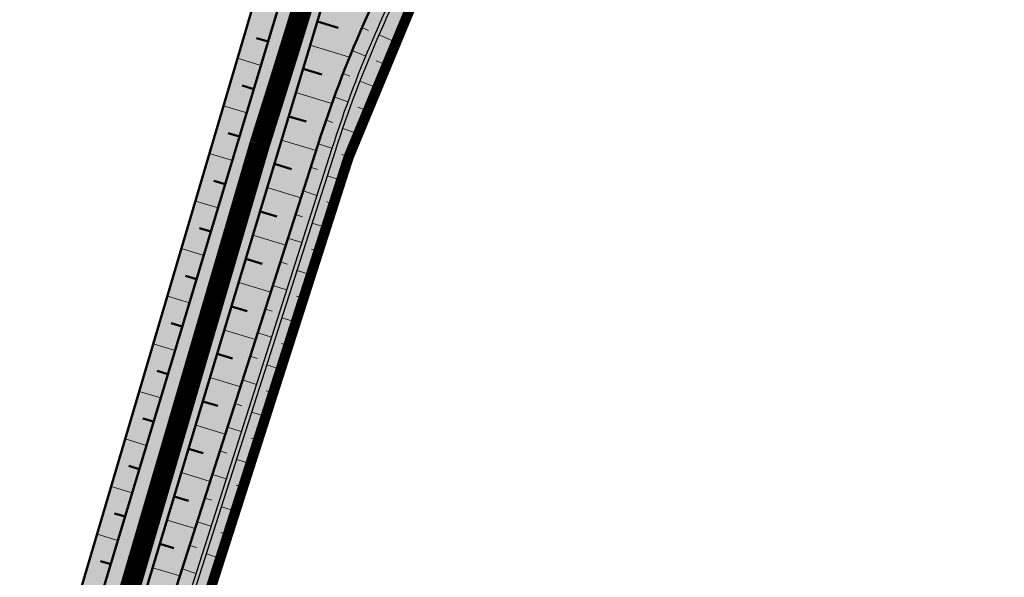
# Model space of a CAD drawing. Header units: metres. Extents: x -3 to 311477, y 0 to 754107.
# Tile 17 of 82: x 155149 to 155268, y 376284 to 376352. Entities that reach past the tile are written whole.
import ezdxf

# ---------------------------------------------------------------- set-up
doc = ezdxf.new("R2010")
doc.units = ezdxf.units.M
doc.linetypes.add('ACAD_ISO05W100', pattern=[33, 24, -3, 0, -3, 0, -3])
doc.linetypes.add('CENTER', pattern=[2, 1.25, -0.25, 0.25, -0.25])
for name, color, linetype, lineweight in [('B-WA-GW-TALUDARCERING-S', 90, 'Continuous', 25), ('B-WA-GW-TALUDARCERING_KORT-G', 90, 'Continuous', 18), ('B-WA-GW-TALUDARCERING_LANG-G', 90, 'Continuous', 18), ('N-WE-GW-BODEMSLOOT-G', 90, 'Continuous', 50), ('N-WE-GW-TALUD-GD', 90, 'Continuous', 50), ('N-XX-GW-TALUDARCERING-S', 90, 'Continuous', 25), ('N-XX-GW-TALUDARCERING_KORT-G', 90, 'Continuous', 50), ('N-XX-GW-TALUDARCERING_LANG-G', 90, 'Continuous', 18)]:
    doc.layers.add(name, color=color, linetype=linetype, lineweight=lineweight)
for name, color, linetype, true_color in [('N-KLEUR_talud', 7, 'Continuous', 0xa57500), ('N-KLEUR_water', 150, 'Continuous', 0x007fff), ('Z_ZZZ_WERKGRENS', 5, 'CENTER', 0x0000ff)]:
    doc.layers.add(name, color=color, linetype=linetype, true_color=true_color)
doc.layers.add('Wandelpad', color=30, linetype='ACAD_ISO05W100', lineweight=13, true_color=0xff7f00)

# ---------------------------------------------------------------- blocks, each defined once
blk = doc.blocks.new('*U27')
at = {"layer": 'N-XX-GW-TALUDARCERING_KORT-G'}
for p, q in [((155178.8098880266, 376349.215046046), (155177.3876197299, 376349.6438277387)), ((155177.0780161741, 376343.4704294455), (155175.6713986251, 376343.8944927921)), ((155175.3461443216, 376337.725812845), (155173.9551775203, 376338.1451578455)), ((155173.6142724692, 376331.9811962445), (155172.2389564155, 376332.395822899)), ((155171.8824006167, 376326.236579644), (155170.5227353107, 376326.6464879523)), ((155170.1505287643, 376320.4919630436), (155168.8065142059, 376320.8971530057)), ((155168.4186569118, 376314.7473464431), (155167.0902931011, 376315.1478180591)), ((155166.6867850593, 376309.0027298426), (155165.3740719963, 376309.3984831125)), ((155164.9549132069, 376303.258113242), (155163.6578508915, 376303.6491481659)), ((155163.2230413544, 376297.5134966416), (155161.9416297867, 376297.8998132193)), ((155161.4911695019, 376291.7688800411), (155160.225408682, 376292.1504782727)), ((155159.7592976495, 376286.0242634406), (155158.5091875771, 376286.4011433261))]:
    blk.add_line(p, q, dxfattribs=at)
at = {"layer": 'N-XX-GW-TALUDARCERING_LANG-G'}
for p, q in [((155177.9439521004, 376346.3427377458), (155175.1150662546, 376347.1955827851)), ((155176.2120802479, 376340.5981211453), (155173.4144958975, 376341.4415294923)), ((155174.4802083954, 376334.8535045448), (155171.7139255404, 376335.6874761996)), ((155172.748336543, 376329.1088879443), (155170.0133551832, 376329.933422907)), ((155171.0164646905, 376323.3642713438), (155168.3127848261, 376324.1793696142)), ((155169.284592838, 376317.6196547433), (155166.612214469, 376318.4253163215)), ((155167.5527209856, 376311.8750381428), (155164.9116441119, 376312.6712630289)), ((155165.8208491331, 376306.1304215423), (155163.2110737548, 376306.9172097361)), ((155164.0889772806, 376300.3858049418), (155161.5105033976, 376301.1631564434)), ((155162.3571054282, 376294.6411883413), (155159.8099330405, 376295.4091031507)), ((155160.6252335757, 376288.8965717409), (155158.1093626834, 376289.655049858))]:
    blk.add_line(p, q, dxfattribs=at)
blk = doc.blocks.new('*U28')
at = {"layer": 'N-XX-GW-TALUDARCERING_KORT-G'}
for p, q in [((155184.7693188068, 376351.6601721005), (155187.2992243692, 376350.8974628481)), ((155183.0374469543, 376345.9155555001), (155185.3010904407, 376345.2331182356)), ((155181.3055751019, 376340.1709388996), (155183.4188030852, 376339.533848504)), ((155179.5737032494, 376334.4263222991), (155181.6298660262, 376333.8064357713)), ((155177.8418313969, 376328.6817056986), (155179.8494270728, 376328.0764610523)), ((155176.1099595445, 376322.9370890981), (155178.0689881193, 376322.3464863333)), ((155174.378087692, 376317.1924724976), (155176.2885491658, 376316.6165116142)), ((155172.6462158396, 376311.4478558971), (155174.5081102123, 376310.8865368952)), ((155170.9143439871, 376305.7032392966), (155172.7276712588, 376305.1565621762)), ((155169.1824721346, 376299.9586226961), (155170.9472323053, 376299.4265874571)), ((155167.4506002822, 376294.2140060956), (155169.1667933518, 376293.6966127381)), ((155165.7187284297, 376288.4693894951), (155167.3863543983, 376287.9666380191))]:
    blk.add_line(p, q, dxfattribs=at)
at = {"layer": 'N-XX-GW-TALUDARCERING_LANG-G'}
for p, q in [((155183.9033828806, 376348.7878638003), (155188.6678349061, 376347.3514893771)), ((155182.1715110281, 376343.0432471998), (155186.5195382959, 376341.7324154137)), ((155180.4396391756, 376337.2986305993), (155184.6005318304, 376336.0442156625)), ((155178.7077673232, 376331.5540139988), (155182.7715257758, 376330.3288828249)), ((155176.9758954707, 376325.8093973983), (155180.9425197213, 376324.6135499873)), ((155175.2440236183, 376320.0647807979), (155179.1135136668, 376318.8982171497)), ((155173.5121517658, 376314.3201641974), (155177.2845076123, 376313.1828843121)), ((155171.7802799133, 376308.5755475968), (155175.4555015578, 376307.4675514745)), ((155170.0484080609, 376302.8309309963), (155173.6264955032, 376301.7522186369)), ((155168.3165362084, 376297.0863143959), (155171.7974894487, 376296.0368857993)), ((155166.5846643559, 376291.3416977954), (155169.9684833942, 376290.3215529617)), ((155164.8527925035, 376285.5970811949), (155168.1394773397, 376284.6062201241))]:
    blk.add_line(p, q, dxfattribs=at)
blk = doc.blocks.new('*U29')
at = {"layer": 'B-WA-GW-TALUDARCERING_KORT-G'}
for p, q in [((155190.1596592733, 376350.899184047), (155190.9618305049, 376350.5496896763)), ((155192.6673068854, 376346.5646035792), (155191.8581870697, 376346.8976953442)), ((155187.8737628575, 376345.3521237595), (155188.6892684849, 376345.0349872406)), ((155190.4978810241, 376340.970988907), (155189.6757595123, 376341.2705572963)), ((155185.8115181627, 376339.7180890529), (155186.6390535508, 376339.4338177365)), ((155188.5599637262, 376335.2930101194), (155187.7265968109, 376335.5597020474)), ((155183.9508406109, 376334.0140411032), (155184.7842075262, 376333.7473491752)), ((155186.7312190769, 376329.5784941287), (155185.8978521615, 376329.8451860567)), ((155182.1220959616, 376328.2995251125), (155182.9554628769, 376328.0328331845)), ((155184.9024744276, 376323.8639781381), (155184.0691075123, 376324.1306700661)), ((155180.2933513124, 376322.5850091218), (155181.1267182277, 376322.3183171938)), ((155183.0737297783, 376318.1494621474), (155182.2403628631, 376318.4161540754)), ((155178.4646066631, 376316.8704931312), (155179.2979735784, 376316.6038012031)), ((155181.2449851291, 376312.4349461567), (155180.4116182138, 376312.7016380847)), ((155176.6358620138, 376311.1559771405), (155177.4692289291, 376310.8892852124)), ((155179.4162404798, 376306.720430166), (155178.5828735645, 376306.987122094)), ((155174.8071173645, 376305.4414611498), (155175.6404842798, 376305.1747692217)), ((155177.5874958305, 376301.0059141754), (155176.7541289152, 376301.2726061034)), ((155172.9783727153, 376299.7269451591), (155173.8117396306, 376299.4602532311)), ((155175.7587511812, 376295.2913981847), (155174.925384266, 376295.5580901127)), ((155171.149628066, 376294.0124291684), (155171.9829949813, 376293.7457372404)), ((155173.930006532, 376289.576882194), (155173.0966396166, 376289.843574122)), ((155169.3208834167, 376288.2979131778), (155170.154250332, 376288.0312212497))]:
    blk.add_line(p, q, dxfattribs=at)
at = {"layer": 'B-WA-GW-TALUDARCERING_LANG-G'}
for p, q in [((155193.8377557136, 376349.3268006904), (155192.2335454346, 376350.0260927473)), ((155188.9889748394, 376348.1370837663), (155190.6069752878, 376347.4703195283)), ((155191.5538586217, 376343.7789409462), (155189.9222728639, 376344.4117346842)), ((155186.8144693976, 376342.5454179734), (155188.4578390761, 376341.9438898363)), ((155189.4998199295, 376338.1419329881), (155187.8436138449, 376338.7071598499)), ((155184.8653103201, 376336.871267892), (155186.5314201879, 376336.3359381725)), ((155187.6455914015, 376332.4357521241), (155185.9788575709, 376332.9691359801)), ((155183.0364682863, 376331.1567831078), (155184.7032021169, 376330.6233992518)), ((155185.8168467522, 376326.7212361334), (155184.1501129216, 376327.2546199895)), ((155181.207723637, 376325.4422671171), (155182.8744574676, 376324.9088832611)), ((155183.988102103, 376321.0067201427), (155182.3213682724, 376321.5401039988)), ((155179.3789789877, 376319.7277511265), (155181.0457128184, 376319.1943672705)), ((155182.1593574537, 376315.292204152), (155180.4926236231, 376315.8255880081)), ((155177.5502343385, 376314.0132351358), (155179.2169681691, 376313.4798512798)), ((155180.3306128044, 376309.5776881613), (155178.6638789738, 376310.1110720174)), ((155175.7214896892, 376308.2987191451), (155177.3882235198, 376307.7653352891)), ((155178.5018681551, 376303.8631721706), (155176.8351343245, 376304.3965560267)), ((155173.8927450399, 376302.5842031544), (155175.5594788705, 376302.0508192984)), ((155176.6731235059, 376298.14865618), (155175.0063896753, 376298.6820400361)), ((155172.0640003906, 376296.8696871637), (155173.7307342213, 376296.3363033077)), ((155174.8443788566, 376292.4341401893), (155173.177645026, 376292.9675240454)), ((155170.2352557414, 376291.1551711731), (155171.901989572, 376290.621787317)), ((155173.0156342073, 376286.7196241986), (155171.3489003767, 376287.2530080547)), ((155168.4065110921, 376285.4406551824), (155170.0732449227, 376284.9072713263))]:
    blk.add_line(p, q, dxfattribs=at)

msp = doc.modelspace()

# ---------------------------------------------------------------- hatches: boundary and pattern name
at = {"layer": 'N-KLEUR_talud'}
h = msp.add_hatch(color=256, dxfattribs=at)
h.dxf.hatch_style = 1
edge = h.paths.add_edge_path()
edge.add_line((155678.8771100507, 377006.8022137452), (155680.0307593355, 377006.9643198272))
edge.add_arc((155680.1699082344, 377005.9740483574), 0.9999999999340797, 14.194605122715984, 97.99859969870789, ccw=False)
edge.add_line((155681.1393766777, 377006.2192644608), (155690.554282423, 376956.8090728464))
edge.add_line((155690.554282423, 376956.8090728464), (155696.311350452, 376886.1581083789))
edge.add_arc((155742.159387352, 376889.89408381), 46.00000000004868, 184.6585141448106, 256.605943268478)
edge.add_line((155731.5036255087, 376845.1452878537), (155739.7710216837, 376843.1766224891))
edge.add_arc((155738.1494927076, 376836.3670231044), 6.999999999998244, -19.176685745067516, 76.60594326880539, ccw=False)
edge.add_line((155744.761063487, 376834.0676467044), (155696.642994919, 376695.7101267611))
edge.add_arc((155692.65442192, 376696.7931907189), 4.133006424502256, 313.34904811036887, 344.80812501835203, ccw=False)
edge.add_line((155695.4914874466, 376693.7877288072), (155661.9274777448, 376660.807904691))
edge.add_arc((155451.1918649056, 376878.1575387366), 302.738107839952, 302.42176025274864, 314.1148366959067, ccw=False)
edge.add_arc((155623.3907087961, 376606.4980496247), 18.90251191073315, 121.53574325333, 135.922123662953)
edge.add_line((155609.8112395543, 376619.6473070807), (155601.3636035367, 376611.6669546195))
edge.add_arc((155618.3262962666, 376596.7791274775), 22.5694559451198, 138.7272013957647, 161.9893209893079)
edge.add_arc((155413.485087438, 376661.9305525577), 192.383681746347, 312.7432122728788, 342.39936066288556, ccw=False)
edge.add_line((155544.0585369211, 376520.643414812), (155492.3294542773, 376467.9552593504))
edge.add_arc((155096.6999878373, 376880.1992206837), 571.3735716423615, 308.5135574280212, 313.8218373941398, ccw=False)
edge.add_arc((155373.5493513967, 376530.5538468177), 125.4005444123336, 273.6379186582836, 309.0163028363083, ccw=False)
edge.add_arc((155370.2357413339, 376605.9787292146), 200.8891375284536, 242.1821668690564, 273.21613018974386, ccw=False)
edge.add_arc((155268.2279784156, 376414.7349594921), 15.88666606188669, 58.67035883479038, 129.0237074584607)
edge.add_line((155258.2250678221, 376427.0770799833), (155199.0966051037, 376387.1480177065))
edge.add_arc((155242.6912690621, 376334.3626160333), 68.4601588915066, 129.5527846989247, 162.229872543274)
edge.add_line((155177.4974371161, 376355.2565776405), (155153.4365502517, 376273.8441122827))
edge.add_arc((154965.6864591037, 376329.997300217), 195.967541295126, 301.7526252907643, 343.34887825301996, ccw=False)
edge.add_line((155068.8149433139, 376163.3605906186), (155066.5597224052, 376159.446050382))
edge.add_line((155066.5597224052, 376159.446050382), (155069.2360377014, 376155.2214618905))
edge.add_line((155069.2360377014, 376155.2214618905), (155074.1061068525, 376155.0084399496))
edge.add_arc((154959.0471248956, 376336.6301090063), 214.9999999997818, 302.3546309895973, 342.2544231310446)
edge.add_line((155163.8172812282, 376271.1000924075), (155184.8118277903, 376336.7044795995))
edge.add_arc((155327.6747275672, 376290.9858633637), 150.0000000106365, 150.3212814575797, 162.2544231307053, ccw=False)
edge.add_arc((155219.0727921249, 376352.8778630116), 25.00000000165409, 123.6672926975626, 150.3212814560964, ccw=False)
edge.add_line((155205.2135567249, 376373.6846310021), (155267.6507643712, 376415.2735966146))
edge.add_arc((155268.4823184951, 376414.0251905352), 1.49999999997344, 64.08793020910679, 123.66729269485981, ccw=False)
edge.add_arc((155369.6457991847, 376622.2515101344), 229.9999999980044, 244.0879302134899, 270.6835686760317)
edge.add_arc((155370.6002184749, 376542.2572030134), 149.9999994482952, 270.6835686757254, 308.9849282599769)
edge.add_arc((155213.3212327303, 376736.5850726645), 400.0000000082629, 308.9849283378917, 314.1073559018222)
edge.add_line((155491.7232276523, 376449.3702937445), (155552.1620250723, 376507.9546111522))
edge.add_arc((155360.7606535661, 376705.4147716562), 275.0000000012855, 314.107355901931, 337.0479878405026)
edge.add_arc((155615.3706423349, 376597.5908243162), 1.500000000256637, 134.8590385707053, 157.0479878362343, ccw=False)
edge.add_line((155614.31259485, 376598.6540907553), (155623.1547284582, 376607.4528234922))
edge.add_arc((155624.2127759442, 376606.3895570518), 1.50000000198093, 123.5967084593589, 134.859038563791, ccw=False)
edge.add_arc((155429.7124659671, 376899.1725473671), 349.9999999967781, 303.596708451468, 314.2512896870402)
edge.add_line((155673.9447700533, 376648.4723646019), (155707.6496021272, 376681.3076370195))
edge.add_arc((155691.948954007, 376697.4240773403), 22.50000000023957, 314.2512896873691, 339.9411792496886)
edge.add_line((155713.084126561, 376689.7069223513), (155765.2685410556, 376832.6257320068))
edge.add_arc((155776.3527648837, 376828.5785129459), 11.80000000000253, 85.23463052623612, 159.9411792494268, ccw=False)
edge.add_line((155777.3330561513, 376840.3377233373), (155814.3700082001, 376837.2501860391))
edge.add_line((155814.3700082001, 376837.2501860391), (155815.1336763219, 376842.1915230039))
edge.add_line((155815.1336763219, 376842.1915230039), (155775.4716642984, 376857.3909752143))
edge.add_line((155775.4716642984, 376857.3909752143), (155737.0020738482, 376866.3478288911))
edge.add_arc((155742.1724118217, 376888.7591564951), 22.99999999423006, 181.3286841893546, 257.0090408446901, ccw=False)
edge.add_arc((154973.3791759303, 376870.927710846), 746.0000000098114, 1.328684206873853, 6.728910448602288)
edge.add_line((155714.2404691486, 376958.3379174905), (155707.0028552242, 377019.6816462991))
edge.add_arc((155682.1750638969, 377016.7523498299), 25.0000000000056, 6.728910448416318, 97.96179206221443)
edge.add_line((155678.7122462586, 377041.5113662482), (155674.0907466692, 377040.8649992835))
edge.add_line((155674.0907466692, 377040.8649992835), (155678.8771100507, 377006.8022137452))
at = {"layer": 'N-KLEUR_water'}
h = msp.add_hatch(color=256, dxfattribs=at)
h.dxf.hatch_style = 1
edge = h.paths.add_edge_path()
edge.add_line((155781.6973241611, 376833.8815364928), (155781.8500577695, 376834.8698038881))
edge.add_arc((155780.8617903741, 376835.0225374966), 1.000000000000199, 351.2146234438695, 441.2146234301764)
edge.add_line((155781.0145239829, 376836.0108048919), (155776.8460068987, 376836.6550360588))
edge.add_arc((155775.0437503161, 376824.9934807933), 11.7999999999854, 81.21462343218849, 159.9411792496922)
edge.add_line((155763.9595264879, 376829.0406998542), (155713.084126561, 376689.7069223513))
edge.add_arc((155691.948954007, 376697.4240773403), 22.50000000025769, 314.2512896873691, 339.94117924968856, ccw=False)
edge.add_line((155707.6496021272, 376681.3076370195), (155673.9447700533, 376648.4723646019))
edge.add_arc((155429.7124659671, 376899.1725473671), 349.9999999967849, 303.59670845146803, 314.2512896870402, ccw=False)
edge.add_arc((155624.2127759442, 376606.3895570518), 1.500000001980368, 123.5967084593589, 134.8590385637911)
edge.add_line((155623.1547284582, 376607.4528234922), (155614.31259485, 376598.6540907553))
edge.add_arc((155615.3706423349, 376597.5908243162), 1.500000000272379, 134.8590385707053, 157.0479878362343)
edge.add_arc((155360.7606535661, 376705.4147716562), 275.0000000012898, 314.10735590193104, 337.0479878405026, ccw=False)
edge.add_line((155552.1620250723, 376507.9546111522), (155491.7232276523, 376449.3702937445))
edge.add_arc((155213.3212327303, 376736.5850726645), 400.0000000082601, 308.9849283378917, 314.10735590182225, ccw=False)
edge.add_arc((155370.6002184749, 376542.2572030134), 149.999999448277, 270.6835686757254, 308.98492825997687, ccw=False)
edge.add_arc((155369.6457991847, 376622.2515101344), 229.9999999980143, 244.0879302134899, 270.6835686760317, ccw=False)
edge.add_arc((155268.4823184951, 376414.0251905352), 1.499999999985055, 64.0879302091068, 123.6672926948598)
edge.add_line((155267.6507643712, 376415.2735966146), (155205.2135567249, 376373.6846310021))
edge.add_arc((155219.0727921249, 376352.8778630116), 25.00000000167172, 123.6672926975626, 150.3212814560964)
edge.add_arc((155327.6747275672, 376290.9858633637), 150.0000000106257, 150.3212814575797, 162.2544231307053)
edge.add_line((155184.8118277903, 376336.7044795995), (155163.8172812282, 376271.1000924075))
edge.add_arc((154959.0471248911, 376336.6301090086), 215.0000000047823, 305.47802487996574, 342.2544231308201, ccw=False)
edge.add_arc((155089.054634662, 376154.2183566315), 8.99999999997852, 125.4780248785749, 194.1227999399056)
edge.add_line((155080.3266596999, 376152.0223481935), (155081.6070552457, 376146.9621559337))
edge.add_line((155081.6070552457, 376146.9621559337), (155083.8263110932, 376147.5241691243))
edge.add_line((155083.8263110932, 376147.5241691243), (155082.7098935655, 376151.9326352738))
edge.add_arc((155087.5568838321, 376153.1601063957), 4.999999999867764, 125.008942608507, 194.2110427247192, ccw=False)
edge.add_arc((154959.7734791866, 376336.0952141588), 218.1453653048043, 304.9332842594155, 342.3300814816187)
edge.add_line((155167.6269585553, 376269.880929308), (155188.6215051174, 376335.4853165))
edge.add_arc((155327.6747275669, 376290.9858633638), 146.0000000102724, 150.3212814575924, 162.254423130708, ccw=False)
edge.add_arc((155219.0727921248, 376352.8778630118), 21.00000000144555, 123.6672926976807, 150.3212814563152, ccw=False)
edge.add_line((155207.4310343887, 376370.3555481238), (155268.6813640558, 376411.1539430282))
edge.add_arc((155369.6457991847, 376622.2515101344), 233.9999999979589, 244.4389902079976, 270.6835686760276)
edge.add_arc((155370.6002184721, 376542.2572030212), 153.9999994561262, 270.6835686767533, 308.9849282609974)
edge.add_arc((155213.3212327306, 376736.5850726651), 404.0000000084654, 308.984928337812, 314.1073559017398)
edge.add_line((155494.5072476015, 376446.4981459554), (155554.9460450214, 376505.0824633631))
edge.add_arc((155360.7606535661, 376705.4147716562), 279.0000000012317, 314.1073559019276, 336.9470957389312)
edge.add_line((155617.4807397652, 376596.1636968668), (155625.8017707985, 376604.4438848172))
edge.add_arc((155429.7124659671, 376899.1725473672), 353.9999999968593, 303.6366751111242, 314.2512896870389)
edge.add_line((155676.7359963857, 376645.6072196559), (155710.4408284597, 376678.4424920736))
edge.add_arc((155691.948954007, 376697.4240773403), 26.50000000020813, 314.2512896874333, 339.9411792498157)
edge.add_line((155716.8414905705, 376688.3349836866), (155767.7852602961, 376827.8560073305))
edge.add_arc((155776.0514611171, 376824.8377422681), 8.799999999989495, 81.21462343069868, 159.9411792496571, ccw=False)
edge.add_line((155777.3955168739, 376833.5344953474), (155780.5563231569, 376833.046002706))
edge.add_arc((155780.7090567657, 376834.0342701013), 0.9999999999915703, 261.2146234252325, 351.2146234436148)

# ---------------------------------------------------------------- linework, layer by layer
at = {"layer": 'N-WE-GW-BODEMSLOOT-G', "lineweight": 25}
msp.add_lwpolyline([(155466.0685620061, 376424.300186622, -0.1686946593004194), (155372.4106325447, 376390.5180032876, -0.1164125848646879), (155268.5018417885, 376413.7378118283), (155206.1837032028, 376372.2281572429, 0.1168271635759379), (155198.872832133, 376364.3897749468, 0.05211525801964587), (155186.4785616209, 376336.1710957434), (155165.4840150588, 376270.5667085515, -0.155512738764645), (155089.1783644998, 376163.2910684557), (155089.4753233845, 376162.8887853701, 0.1555174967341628), (155165.9602247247, 376270.414313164), (155186.9547712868, 376336.018700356, -0.05211525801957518), (155199.3072398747, 376364.1422069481, -0.1168271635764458), (155206.4608879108, 376371.8120218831), (155268.5411438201, 376413.1632245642, 0.1161004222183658), (155372.4165976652, 376390.0180388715, 0.168694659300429), (155466.3831199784, 376423.9115308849, 0.02235452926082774)], format="xyb", dxfattribs=at)
at = {"layer": 'N-WE-GW-TALUD-GD'}
for points in [[(155069.2360377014, 376155.2214618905, 0.1852930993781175), (155161.4075348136, 376274.1691660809), (155185.2261415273, 376353.1754524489, -0.1746356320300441), (155205.4289661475, 376380.3896457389), (155264.3508302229, 376419.5360209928, -0.2707462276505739), (155271.9059304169, 376419.9716905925, 0.1325685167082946), (155381.5398526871, 376396.877538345, 0.1570889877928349), (155458.7937990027, 376426.6300476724, 0.02452900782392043), (155498.6773218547, 376462.2004561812), (155551.5015684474, 376514.1808080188, 0.1080314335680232), (155607.529004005, 376600.0294968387, -0.1025456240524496), (155609.7104531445, 376603.452639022), (155618.1336532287, 376612.1090014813, -0.05416967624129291), (155619.7987680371, 376613.4855646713, 0.04831101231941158), (155670.804543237, 376654.658511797), (155703.0038203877, 376686.2376817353, 0.1135605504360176), (155706.6280179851, 376691.9047928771), (155757.3594273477, 376834.0459787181, -0.3618122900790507), (155773.8860893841, 376843.8107067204), (155814.3700082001, 376837.2501860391)], [(155814.3700082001, 376837.2501860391), (155777.3330561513, 376840.3377233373, 0.3380269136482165), (155765.2685410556, 376832.6257320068), (155713.084126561, 376689.7069223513, -0.1125651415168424), (155707.6496021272, 376681.3076370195), (155673.9447700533, 376648.4723646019, -0.04652290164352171), (155623.3827603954, 376607.6389865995, 0.04918077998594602), (155623.1547284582, 376607.4528234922), (155614.31259485, 376598.6540907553, 0.09712120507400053), (155613.9893946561, 376598.1757643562, -0.1004330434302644), (155552.1620250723, 376507.9546111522), (155491.7232276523, 376449.3702937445, -0.02235452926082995), (155464.9676091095, 376425.6604817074, -0.1686946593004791), (155372.3897546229, 376392.2678787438, -0.1165690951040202), (155269.1378054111, 376415.3743891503, 0.2659830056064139), (155267.6507643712, 376415.2735966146), (155205.2135567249, 376373.6846310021, 0.1168271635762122), (155197.3524050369, 376365.2562629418, 0.05211525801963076), (155184.8118277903, 376336.7044795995), (155163.8172812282, 376271.1000924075, -0.1758761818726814), (155074.1061068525, 376155.0084399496), (155069.2360377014, 376155.2214618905)], [(155609.8112395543, 376619.6473070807), (155601.3636035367, 376611.6669546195, 0.1018501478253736), (155596.8627683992, 376603.7574734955, -0.1301264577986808), (155544.0585369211, 376520.643414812), (155492.3294542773, 376467.9552593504, -0.02316588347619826), (155452.4941973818, 376433.1217790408, -0.1556052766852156), (155381.5061419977, 376405.4059901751, -0.1362449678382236), (155276.4884265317, 376428.3051899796, 0.316994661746), (155258.2250678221, 376427.0770799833), (155199.0966051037, 376387.1480177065, 0.1435548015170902), (155177.4974371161, 376355.2565776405), (155153.4365502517, 376273.8441122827, -0.1835174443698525), (155068.8149433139, 376163.3605906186)], [(155614.5501877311, 376615.5959449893), (155606.1269876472, 376606.9395825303, 0.1025456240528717), (155602.8548139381, 376601.8048692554, -0.1080314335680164), (155547.9946166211, 376517.7446947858), (155495.1703700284, 376465.7643429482, -0.02452900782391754), (155455.6527510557, 376430.5202684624, -0.1570889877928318), (155381.2600620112, 376401.8697039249, -0.1325685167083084), (155274.1757658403, 376424.4267828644, 0.2707462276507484), (155261.5839321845, 376423.7006668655), (155202.6620681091, 376384.5542916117, 0.1746356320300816), (155180.4389610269, 376354.6186789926), (155156.6203543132, 376275.6123926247, -0.1852930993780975), (155066.643416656, 376159.4967766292, 0.1852930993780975)]]:
    msp.add_lwpolyline(points, format="xyb", dxfattribs=at)
at = {"layer": 'N-WE-GW-TALUD-GD', "lineweight": 25}
msp.add_lwpolyline([(155464.9676091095, 376425.6604817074, -0.1686946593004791), (155372.3897546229, 376392.2678787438, -0.1165690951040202), (155269.1378054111, 376415.3743891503, 0.2659830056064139), (155267.6507643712, 376415.2735966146), (155205.2135567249, 376373.6846310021, 0.1168271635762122), (155197.3524050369, 376365.2562629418, 0.05211525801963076), (155184.8118277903, 376336.7044795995), (155163.8172812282, 376271.1000924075, -0.1618589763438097), (155083.8311186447, 376161.5474002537, -0.006190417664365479), (155083.8311186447, 376161.5474002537, 0.3088096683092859), (155080.3266596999, 376152.0223481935), (155081.6070552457, 376146.9621559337), (155083.8263110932, 376147.5241691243), (155082.7098935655, 376151.9326352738, -0.3114753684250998), (155084.6883624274, 376157.255418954, 0.1646381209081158), (155167.6269585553, 376269.880929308), (155188.6215051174, 376335.4853165, -0.05211525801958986), (155200.8276669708, 376363.2757189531, -0.1168271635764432), (155207.4310343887, 376370.3555481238), (155268.6813640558, 376411.1539430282, 0.1150167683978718), (155372.437475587, 376388.2681634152, 0.168694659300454), (155467.4840728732, 376422.5512357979, 0.02235452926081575)], format="xyb", dxfattribs=at)
at = {"layer": 'Wandelpad', "ltscale": 0.4, "flags": 128}
msp.add_lwpolyline([(155665.6479735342, 377021.6937020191, 2.5, 2.5, 0), (155684.3099249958, 377024.4328597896, 2.5, 2.5, -0.4033937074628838), (155693.2015098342, 377017.9153519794, 2.5, 2.5, 0), (155703.4039684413, 376933.4830306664, 2.5, 2.5, 0), (155707.0585381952, 376883.106421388, 2.5, 2.5, 0.2943309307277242), (155738.5952721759, 376852.9809046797, 2.5, 2.5, 0), (155759.2915279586, 376848.5284277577, 2.5, 2.5, 0), (155750.1301781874, 376820.4132169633, 2.5, 2.5, -0.04830425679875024), (155749.5581669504, 376818.1718492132, 2.5, 2.5, 0), (155704.0173732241, 376692.0064833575, 2.5, 2.5, -0.1129072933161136), (155701.123910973, 376687.5048592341, 2.5, 2.5, 0), (155661.0843827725, 376648.31569424, 2.5, 2.5, -0.05596783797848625), (155618.2615717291, 376614.8849474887, 2.5, 2.5, 0.06262689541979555), (155615.925957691, 376613.0111759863, 2.5, 2.5, 0), (155607.713448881, 376604.534790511, 2.5, 2.5, 0.09463537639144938), (155605.2428378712, 376600.7710581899, 2.5, 2.5, -0.108811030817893), (155546.6409873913, 376512.4504732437, 2.5, 2.5, 0), (155487.4130010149, 376453.670302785, 2.5, 2.5, -0.01341964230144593), (155457.6584129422, 376428.4191718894, 2.5, 2.5, -0.167920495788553), (155371.5834222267, 376398.5332168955, 2.5, 2.5, -0.1264064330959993), (155273.9534149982, 376421.8354722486, 2.5, 2.5, 0.3385815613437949), (155262.1501303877, 376420.2099004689, 2.5, 2.5, 0), (155201.7592466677, 376380.97919964, 2.5, 2.5, 0.1058200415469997), (155190.8012867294, 376369.6715742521, 2.5, 2.5, 0.05559636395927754), (155183.3303269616, 376354.6133335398, 2.5, 2.5, -0.0026373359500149), (155177.8025365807, 376336.8501749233, 2.5, 2.5, 0), (155158.9100677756, 376272.2548678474, 2.5, 2.5, -0.1712018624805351), (155074.8388933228, 376161.2264420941, 2.5, 2.5, 0), (155052.448335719, 376149.630720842, 2.5, 2.5, 0.08009033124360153), (154909.7077296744, 376071.0831736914, 2.5, 2.5, -0.2412345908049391), (154893.9485086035, 376067.1153812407, 2.5, 2.5, 0.2027146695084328), (154863.7244488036, 376068.1720026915, 2.5, 2.5, 0), (154851.5577210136, 376062.6523999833, 2.5, 2.5, 1.314070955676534), (154851.5577210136, 376062.6523999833, 2.5, 2.5, 0), (154845.5443988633, 376058.6896768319, 2.5, 2.5, 0), (154838.4416049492, 376052.3375172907, 2.5, 2.5, 0.128161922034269), (154831.7287752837, 376043.85475155, 2.5, 2.5, 0.3322149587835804), (154832.922978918, 376038.6840905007, 2.5, 2.5, -0.4812364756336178), (154832.5572104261, 376025.8912105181, 2.5, 2.5, -0.05624282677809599), (154818.1551936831, 376017.3986348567, 2.5, 2.5, -0.03697994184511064), (154802.6802204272, 376011.81107831, 2.5, 2.5, 0.07879804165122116), (154791.3618248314, 376006.6223080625, 2.5, 2.5, -0.3189898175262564), (154778.7207080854, 376007.0073955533, 2.5, 2.5, 0.007086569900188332), (154769.2182650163, 376013.9920078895, 2.5, 2.5, 0.1343931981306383), (154759.7074222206, 376017.4906529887, 2.5, 2.5, 0.1954165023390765), (154751.8913356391, 376015.0672056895, 2.5, 2.5, 0), (154745.0340768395, 376009.4464234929, 0, 0, 0)], format="xyseb", dxfattribs=at)
at = {"layer": 'Z_ZZZ_WERKGRENS', "ltscale": 5, "flags": 128}
msp.add_lwpolyline([(155540.3494045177, 376643.927190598, 1.25, 1.25, 0.01805201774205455), (155537.7772197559, 376638.1226347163, 1.25, 1.25, -0.1052964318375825), (155506.3653891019, 376591.3135830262, 1.25, 1.25, 0), (155453.0031677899, 376539.5765047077, 1.25, 1.25, -0.3446754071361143), (155320.8102658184, 376517.9595523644, 1.25, 1.25, 0.2773435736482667), (155240.4658077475, 376514.7978402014, 1.25, 1.25, 0), (155133.844086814, 376444.8787724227, 1.25, 1.25, 0), (155095.7929621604, 376406.5937790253, 1.25, 1.25, 0), (155095.220913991, 376366.216021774, 1.25, 1.25, 0), (155057.9905648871, 376268.1520609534, 1.25, 1.25, -0.1154171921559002), (155012.2220908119, 376225.7594172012, 1.25, 1.25, 0), (154884.3845333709, 376153.0208076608, 1.25, 1.25, 0), (154778.0667170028, 376073.4334087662, 1.25, 1.25, 0), (154769.5563314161, 376087.6604666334, 1.25, 1.25, 0), (154747.3600355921, 376068.9488311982, 1.25, 1.25, 0), (154713.339098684, 376040.0529470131, 1.25, 1.25, 0), (154791.9271595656, 375947.5262936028, 1.25, 1.25, 0), (154909.1310981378, 376039.4826311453, 1.25, 1.25, 0), (154931.514, 376063.575, 1.25, 1.25, 0), (154950.877, 376076.994, 1.25, 1.25, 0), (155004.585, 376108.923, 1.25, 1.25, 0), (155075.3652274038, 376151.86856146, 1.25, 1.25, 0), (155080.4354060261, 376144.1797582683, 1.25, 1.25, 0), (155087.8320665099, 376145.8486668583, 1.25, 1.25, 0), (155089.991, 376160.194, 1.25, 1.25, 0.1488518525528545), (155165.768, 376264.072, 1.25, 1.25, 0), (155188.551, 376335.265, 1.25, 1.25, 0), (155197.59, 376357.071, 1.25, 1.25, -0.178055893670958), (155207.308, 376370.414, 1.25, 1.25, 0), (155225.0426247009, 376382.0864991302, 1.25, 1.25, 0), (155268.74, 376411.193, 1.25, 1.25, 0.01158405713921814), (155280.853, 376405.991, 1.25, 1.25, 0.1791782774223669), (155424.313, 376397.78, 1.25, 1.25, 0.1095289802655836), (155487.963, 376439.735, 1.25, 1.25, 0.02185587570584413), (155550.968, 376501.061, 1.25, 1.25, 0.1047525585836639), (155617.472, 376596.155, 1.25, 1.25, 0.02185587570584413), (155625.825, 376604.467, 1.25, 1.25, 0.03865976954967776), (155665.7947480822, 376634.9482474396, 1.25, 1.25, 0), (155714.769, 376682.659, 1.25, 1.25, 0), (155769.8197815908, 376831.9229949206, 1.25, 1.25, 0), (155818.8284475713, 376825.1722391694, 1.25, 1.25, 0), (155824.6679416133, 376849.4017203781, 1.25, 1.25, 0), (155764.2917931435, 376867.0959248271, 1.25, 1.25, 0), (155728.8536460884, 376879.9784538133, 1.25, 1.25, 0), (155729.0337862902, 376940.5796000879, 1.25, 1.25, 0), (155707.6684179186, 377074.5620521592, 1.25, 1.25, 0), (155675.7587962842, 377108.7955817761, 1.25, 1.25, 0), (155668.4871355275, 377109.5226218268, 1.25, 1.25, -0.06983633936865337), (155687.593759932, 377140.9468788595, 1.25, 1.25, 0), (155710.8827263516, 377169.4103830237, 1.25, 1.25, 0), (155715.4031898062, 377165.364398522, 1.25, 1.25, -0.006387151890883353), (155734.3982054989, 377191.887388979, 1.25, 1.25, 0.0945790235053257), (155750.6577485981, 377244.9317260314, 1.25, 1.25, 0), (155729.6383478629, 377257.0019479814, 1.25, 1.25, 0)], format="xyseb", dxfattribs=at)

# ---------------------------------------------------------------- block references
at = {"layer": 'B-WA-GW-TALUDARCERING-S'}
msp.add_blockref('*U29', (0, 0), dxfattribs=at)
at = {"layer": 'N-XX-GW-TALUDARCERING-S'}
for name in ['*U27', '*U28']:
    msp.add_blockref(name, (0, 0), dxfattribs=at)

doc.saveas('drawing.dxf')
